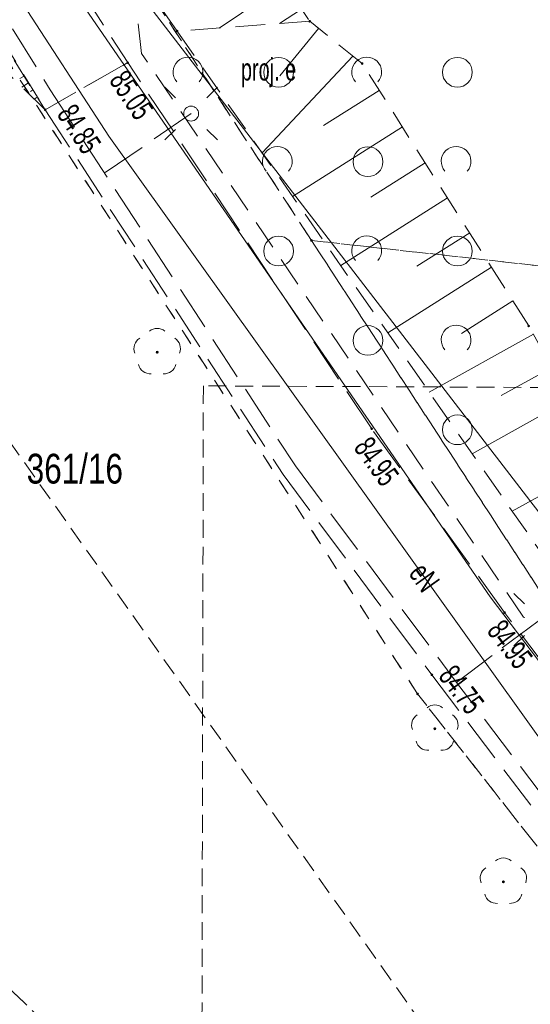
# Model space of a CAD drawing. Header units: metres. Extents: x 6541766 to 6542290, y 5894743 to 5895338.
# Tile 6 of 78: x 6541793 to 6541810, y 5895007 to 5895040. Entities that reach past the tile are written whole.
import ezdxf
from ezdxf.enums import TextEntityAlignment as Align

# ---------------------------------------------------------------- set-up
doc = ezdxf.new("R2010")
doc.units = ezdxf.units.M
for name, pattern in [('0.5_0.5', [1, 0.5, -0.5]), ('1.0_0.5', [1.5, 1, -0.5]), ('1.5_0.5', [2, 1.5, -0.5]), ('2', [0.9, 0.6, -0.3]), ('egug-500', [1, 0.5, -0.5])]:
    doc.linetypes.add(name, pattern=pattern)
for name, color, linetype in [('000 Inne (niezydentyfikowane)', 7, 'Continuous'), ('211-numer działki ewidencyjnej', 7, 'Continuous'), ('218-kontur użytku gruntowego', 7, 'Continuous'), ('219-działka ewidencyjna', 7, 'Continuous'), ('chodnik', 7, 'Continuous'), ('jezdnia', 7, 'Continuous'), ('latarnia - ob. projektowany-Atr17', 7, 'Continuous'), ('pikieta sztuczna-Atr2', 7, 'Continuous'), ('przewód elektroenergetyczny podziemny', 7, 'Continuous'), ('przewód elektroenergetyczny podziemny - ob. projektowany', 7, 'Continuous'), ('przewód elektroenergetyczny podziemny-Atr1', 7, 'Continuous'), ('przewód wodociągowy', 7, 'Continuous'), ('skarpa nieumocniona', 7, 'Continuous'), ('zadrzewienie  zakrzewienie', 7, 'Continuous'), ('Zakres', 7, 'Continuous')]:
    doc.layers.add(name, color=color, linetype=linetype)
doc.layers.add('_dr_ścieki kd', color=36, linetype='Continuous', lineweight=30)
doc.layers.add('IE - podklad', color=8, linetype='Continuous', lineweight=9)

# ---------------------------------------------------------------- blocks, each defined once
blk = doc.blocks.new('blok - sanitarne pzt chelmza ng')
at = {"layer": 'przewód elektroenergetyczny podziemny', "color": 1, "linetype": 'Continuous', "lineweight": 9}
for p, q in [((6542296.02, 5895036.08), (6542286.05, 5895051.42)), ((6542315.55, 5895008.77), (6542296.02, 5895036.08))]:
    blk.add_line(p, q, dxfattribs=at)
at = {"layer": 'przewód elektroenergetyczny podziemny - ob. projektowany', "color": 1, "linetype": '1.5_0.5', "lineweight": 9}
for p, q in [((6542285.402, 5895051.577), (6542294.05, 5895037.64)), ((6542294.05, 5895037.64), (6542302.28, 5895025.01)), ((6542298.78, 5895036.84), (6542295.87, 5895034.84)), ((6542302.28, 5895025.01), (6542307.69, 5895017.74)), ((6542309.22, 5895018.91), (6542310.5, 5895019.85)), ((6542309.22, 5895018.91), (6542310.5, 5895019.85)), ((6542307.69, 5895017.74), (6542309.22, 5895018.91)), ((6542307.69, 5895017.74), (6542309.22, 5895018.91)), ((6542319.2, 5895002.57), (6542307.69, 5895017.74)), ((6542319.2, 5895002.57), (6542307.69, 5895017.74))]:
    blk.add_line(p, q, dxfattribs=at)
at = {"layer": 'przewód wodociągowy', "color": 5, "linetype": 'Continuous', "lineweight": 9}
for p, q in [((6542308.82, 5895020.62), (6542287.97, 5895050.91)), ((6542289.34, 5895050.89), (6542336.045, 5894990.186)), ((6542331.58, 5894990.49), (6542308.82, 5895020.62))]:
    blk.add_line(p, q, dxfattribs=at)
at = {"layer": 'przewód elektroenergetyczny podziemny-Atr1', "color": 1, "lineweight": 9, "width": 0.667}
blk.add_text('eN', height=0.75, rotation=305.569, dxfattribs=at).set_placement((6542306.36, 5895021.62), align=Align.MIDDLE_LEFT)
blk.add_text('eN', height=0.75, rotation=305.569, dxfattribs=at).set_placement((6542306.36, 5895021.62), align=Align.MIDDLE_LEFT)
blk = doc.blocks.new('blok - podklad szary rfqfqw')
at = {"color": 8, "linetype": 'Continuous', "lineweight": 9}
for p, q in [((6541798.25, 5895037.371), (6541797.897, 5895037.724)), ((6541799.311, 5895037.371), (6541799.664, 5895037.724)), ((6541798.25, 5895036.31), (6541797.897, 5895035.957)), ((6541799.311, 5895036.31), (6541799.664, 5895035.957)), ((6541809.97, 5895020.381), (6541809.617, 5895020.734)), ((6541809.97, 5895020.381), (6541809.617, 5895020.734)), ((6541809.97, 5895019.32), (6541809.617, 5895018.967)), ((6541809.97, 5895019.32), (6541809.617, 5895018.967))]:
    blk.add_line(p, q, dxfattribs=at)
for centre, radius in [((6541801.716, 5895038.226), 0.5), ((6541801.716, 5895038.226), 0.5), ((6541807.716, 5895038.226), 0.5), ((6541807.716, 5895038.226), 0.5), ((6541798.78, 5895036.84), 0.25), ((6541804.716, 5895035.226), 0.5), ((6541804.716, 5895035.226), 0.5), ((6541801.716, 5895032.226), 0.5), ((6541801.716, 5895032.226), 0.5), ((6541807.716, 5895032.226), 0.5), ((6541807.716, 5895032.226), 0.5), ((6541804.716, 5895029.226), 0.5), ((6541804.716, 5895029.226), 0.5), ((6541807.716, 5895026.226), 0.5), ((6541807.716, 5895026.226), 0.5)]:
    blk.add_circle(centre, radius, dxfattribs=at)
for centre, radius, start, end in [((6541798.674, 5895038.237), 0.5, 318.85, 221.162), ((6541798.674, 5895038.237), 0.5, 318.85, 221.162), ((6541804.674, 5895038.237), 0.5, 318.85, 221.162), ((6541804.674, 5895038.237), 0.5, 318.85, 221.162), ((6541801.674, 5895035.237), 0.5, 318.85, 221.162), ((6541801.674, 5895035.237), 0.5, 318.85, 221.162), ((6541807.674, 5895035.237), 0.5, 318.85, 221.162), ((6541807.674, 5895035.237), 0.5, 318.85, 221.162), ((6541804.674, 5895032.237), 0.5, 318.85, 221.162), ((6541804.674, 5895032.237), 0.5, 318.85, 221.162), ((6541797.64, 5895029.23), 0.4, 49.272, 130.728), ((6541807.674, 5895029.237), 0.5, 318.85, 221.162), ((6541807.674, 5895029.237), 0.5, 318.85, 221.162), ((6541797.26, 5895028.954), 0.4, 121.308, 202.548), ((6541798.02, 5895028.954), 0.4, 337.452, 58.692), ((6541797.405, 5895028.506), 0.4, 193.221, 274.871), ((6541797.875, 5895028.506), 0.4, 265.129, 346.779), ((6541806.96, 5895016.59), 0.4, 49.272, 130.728), ((6541806.96, 5895016.59), 0.4, 49.272, 130.728), ((6541806.58, 5895016.314), 0.4, 121.308, 202.548), ((6541806.58, 5895016.314), 0.4, 121.308, 202.548), ((6541807.34, 5895016.314), 0.4, 337.452, 58.692), ((6541807.34, 5895016.314), 0.4, 337.452, 58.692), ((6541806.725, 5895015.866), 0.4, 193.221, 274.871), ((6541806.725, 5895015.866), 0.4, 193.221, 274.871), ((6541807.195, 5895015.866), 0.4, 265.129, 346.779), ((6541807.195, 5895015.866), 0.4, 265.129, 346.779), ((6541809.26, 5895011.45), 0.4, 49.272, 130.728), ((6541809.26, 5895011.45), 0.4, 49.272, 130.728), ((6541808.88, 5895011.174), 0.4, 121.308, 202.548), ((6541808.88, 5895011.174), 0.4, 121.308, 202.548), ((6541809.64, 5895011.174), 0.4, 337.452, 58.692), ((6541809.64, 5895011.174), 0.4, 337.452, 58.692), ((6541809.025, 5895010.726), 0.4, 193.221, 274.871), ((6541809.025, 5895010.726), 0.4, 193.221, 274.871), ((6541809.495, 5895010.726), 0.4, 265.129, 346.779), ((6541809.495, 5895010.726), 0.4, 265.129, 346.779)]:
    blk.add_arc(centre, radius, start, end, dxfattribs=at)
at = {"color": 8, "linetype": 'Continuous', "lineweight": 9, "extrusion": (0, 0, -1)}
for points in [[(-6541802.728, 5895039.908), (-6541802.728, 5895039.972), (-6541802.715, 5895039.94)], [(-6541802.728, 5895039.972), (-6541802.76, 5895039.895), (-6541802.76, 5895039.985)], [(-6541802.728, 5895039.972), (-6541802.728, 5895039.908), (-6541802.76, 5895039.895)], [(-6541802.76, 5895039.985), (-6541802.76, 5895039.895), (-6541802.792, 5895039.908)], [(-6541802.76, 5895039.985), (-6541802.792, 5895039.908), (-6541802.792, 5895039.972)], [(-6541802.792, 5895039.972), (-6541802.792, 5895039.908), (-6541802.805, 5895039.94)], [(-6541798.278, 5895039.578), (-6541798.278, 5895039.642), (-6541798.265, 5895039.61)], [(-6541798.278, 5895039.642), (-6541798.31, 5895039.565), (-6541798.31, 5895039.655)], [(-6541798.278, 5895039.642), (-6541798.278, 5895039.578), (-6541798.31, 5895039.565)], [(-6541798.31, 5895039.655), (-6541798.31, 5895039.565), (-6541798.342, 5895039.578)], [(-6541798.31, 5895039.655), (-6541798.342, 5895039.578), (-6541798.342, 5895039.642)], [(-6541798.342, 5895039.642), (-6541798.342, 5895039.578), (-6541798.355, 5895039.61)], [(-6541796.618, 5895038.518), (-6541796.618, 5895038.582), (-6541796.605, 5895038.55)], [(-6541796.618, 5895038.582), (-6541796.65, 5895038.505), (-6541796.65, 5895038.595)], [(-6541796.618, 5895038.582), (-6541796.618, 5895038.518), (-6541796.65, 5895038.505)], [(-6541796.65, 5895038.595), (-6541796.65, 5895038.505), (-6541796.682, 5895038.518)], [(-6541796.65, 5895038.595), (-6541796.682, 5895038.518), (-6541796.682, 5895038.582)], [(-6541796.682, 5895038.582), (-6541796.682, 5895038.518), (-6541796.695, 5895038.55)], [(-6541804.488, 5895038.488), (-6541804.488, 5895038.552), (-6541804.475, 5895038.52)], [(-6541804.488, 5895038.552), (-6541804.52, 5895038.475), (-6541804.52, 5895038.565)], [(-6541804.488, 5895038.552), (-6541804.488, 5895038.488), (-6541804.52, 5895038.475)], [(-6541804.52, 5895038.565), (-6541804.52, 5895038.475), (-6541804.552, 5895038.488)], [(-6541804.52, 5895038.565), (-6541804.552, 5895038.488), (-6541804.552, 5895038.552)], [(-6541804.552, 5895038.552), (-6541804.552, 5895038.488), (-6541804.565, 5895038.52)], [(-6541793.848, 5895036.938), (-6541793.848, 5895037.002), (-6541793.835, 5895036.97)], [(-6541793.848, 5895037.002), (-6541793.88, 5895036.925), (-6541793.88, 5895037.015)], [(-6541793.848, 5895037.002), (-6541793.848, 5895036.938), (-6541793.88, 5895036.925)], [(-6541793.88, 5895037.015), (-6541793.88, 5895036.925), (-6541793.912, 5895036.938)], [(-6541793.88, 5895037.015), (-6541793.912, 5895036.938), (-6541793.912, 5895037.002)], [(-6541793.912, 5895037.002), (-6541793.912, 5895036.938), (-6541793.925, 5895036.97)], [(-6541802.788, 5895032.548), (-6541802.788, 5895032.612), (-6541802.775, 5895032.58)], [(-6541802.788, 5895032.548), (-6541802.788, 5895032.612), (-6541802.775, 5895032.58)], [(-6541802.788, 5895032.612), (-6541802.82, 5895032.535), (-6541802.82, 5895032.625)], [(-6541802.788, 5895032.612), (-6541802.82, 5895032.535), (-6541802.82, 5895032.625)], [(-6541802.788, 5895032.612), (-6541802.788, 5895032.548), (-6541802.82, 5895032.535)], [(-6541802.788, 5895032.612), (-6541802.788, 5895032.548), (-6541802.82, 5895032.535)], [(-6541802.82, 5895032.625), (-6541802.82, 5895032.535), (-6541802.852, 5895032.548)], [(-6541802.82, 5895032.625), (-6541802.852, 5895032.548), (-6541802.852, 5895032.612)], [(-6541802.82, 5895032.625), (-6541802.82, 5895032.535), (-6541802.852, 5895032.548)], [(-6541802.82, 5895032.625), (-6541802.852, 5895032.548), (-6541802.852, 5895032.612)], [(-6541802.852, 5895032.612), (-6541802.852, 5895032.548), (-6541802.865, 5895032.58)], [(-6541802.852, 5895032.612), (-6541802.852, 5895032.548), (-6541802.865, 5895032.58)], [(-6541810.078, 5895029.742), (-6541810.11, 5895029.665), (-6541810.11, 5895029.755)], [(-6541810.11, 5895029.755), (-6541810.11, 5895029.665), (-6541810.142, 5895029.678)], [(-6541810.11, 5895029.755), (-6541810.142, 5895029.678), (-6541810.142, 5895029.742)], [(-6541810.078, 5895029.678), (-6541810.078, 5895029.742), (-6541810.065, 5895029.71)], [(-6541810.078, 5895029.742), (-6541810.078, 5895029.678), (-6541810.11, 5895029.665)], [(-6541810.142, 5895029.742), (-6541810.142, 5895029.678), (-6541810.155, 5895029.71)], [(-6541797.605, 5895028.795), (-6541797.605, 5895028.865), (-6541797.59, 5895028.83)], [(-6541797.605, 5895028.865), (-6541797.64, 5895028.78), (-6541797.64, 5895028.88)], [(-6541797.605, 5895028.865), (-6541797.605, 5895028.795), (-6541797.64, 5895028.78)], [(-6541797.64, 5895028.88), (-6541797.64, 5895028.78), (-6541797.675, 5895028.795)], [(-6541797.64, 5895028.88), (-6541797.675, 5895028.795), (-6541797.675, 5895028.865)], [(-6541797.675, 5895028.865), (-6541797.675, 5895028.795), (-6541797.69, 5895028.83)], [(-6541804.808, 5895026.228), (-6541804.808, 5895026.292), (-6541804.795, 5895026.26)], [(-6541804.808, 5895026.228), (-6541804.808, 5895026.292), (-6541804.795, 5895026.26)], [(-6541804.808, 5895026.292), (-6541804.84, 5895026.215), (-6541804.84, 5895026.305)], [(-6541804.808, 5895026.292), (-6541804.84, 5895026.215), (-6541804.84, 5895026.305)], [(-6541804.808, 5895026.292), (-6541804.808, 5895026.228), (-6541804.84, 5895026.215)], [(-6541804.808, 5895026.292), (-6541804.808, 5895026.228), (-6541804.84, 5895026.215)], [(-6541804.84, 5895026.305), (-6541804.84, 5895026.215), (-6541804.872, 5895026.228)], [(-6541804.84, 5895026.305), (-6541804.872, 5895026.228), (-6541804.872, 5895026.292)], [(-6541804.84, 5895026.305), (-6541804.84, 5895026.215), (-6541804.872, 5895026.228)], [(-6541804.84, 5895026.305), (-6541804.872, 5895026.228), (-6541804.872, 5895026.292)], [(-6541804.872, 5895026.292), (-6541804.872, 5895026.228), (-6541804.885, 5895026.26)], [(-6541804.872, 5895026.292), (-6541804.872, 5895026.228), (-6541804.885, 5895026.26)], [(-6541809.268, 5895020.058), (-6541809.268, 5895020.122), (-6541809.255, 5895020.09)], [(-6541809.268, 5895020.058), (-6541809.268, 5895020.122), (-6541809.255, 5895020.09)], [(-6541809.268, 5895020.122), (-6541809.3, 5895020.045), (-6541809.3, 5895020.135)], [(-6541809.268, 5895020.122), (-6541809.3, 5895020.045), (-6541809.3, 5895020.135)], [(-6541809.268, 5895020.122), (-6541809.268, 5895020.058), (-6541809.3, 5895020.045)], [(-6541809.268, 5895020.122), (-6541809.268, 5895020.058), (-6541809.3, 5895020.045)], [(-6541809.3, 5895020.135), (-6541809.3, 5895020.045), (-6541809.332, 5895020.058)], [(-6541809.3, 5895020.135), (-6541809.332, 5895020.058), (-6541809.332, 5895020.122)], [(-6541809.3, 5895020.135), (-6541809.3, 5895020.045), (-6541809.332, 5895020.058)], [(-6541809.3, 5895020.135), (-6541809.332, 5895020.058), (-6541809.332, 5895020.122)], [(-6541809.332, 5895020.122), (-6541809.332, 5895020.058), (-6541809.345, 5895020.09)], [(-6541809.332, 5895020.122), (-6541809.332, 5895020.058), (-6541809.345, 5895020.09)], [(-6541806.828, 5895017.968), (-6541806.828, 5895018.032), (-6541806.815, 5895018)], [(-6541806.828, 5895017.968), (-6541806.828, 5895018.032), (-6541806.815, 5895018)], [(-6541806.828, 5895018.032), (-6541806.86, 5895017.955), (-6541806.86, 5895018.045)], [(-6541806.828, 5895018.032), (-6541806.86, 5895017.955), (-6541806.86, 5895018.045)], [(-6541806.828, 5895018.032), (-6541806.828, 5895017.968), (-6541806.86, 5895017.955)], [(-6541806.828, 5895018.032), (-6541806.828, 5895017.968), (-6541806.86, 5895017.955)], [(-6541806.86, 5895018.045), (-6541806.86, 5895017.955), (-6541806.892, 5895017.968)], [(-6541806.86, 5895018.045), (-6541806.892, 5895017.968), (-6541806.892, 5895018.032)], [(-6541806.86, 5895018.045), (-6541806.86, 5895017.955), (-6541806.892, 5895017.968)], [(-6541806.86, 5895018.045), (-6541806.892, 5895017.968), (-6541806.892, 5895018.032)], [(-6541806.892, 5895018.032), (-6541806.892, 5895017.968), (-6541806.905, 5895018)], [(-6541806.892, 5895018.032), (-6541806.892, 5895017.968), (-6541806.905, 5895018)], [(-6541806.348, 5895017.328), (-6541806.348, 5895017.392), (-6541806.335, 5895017.36)], [(-6541806.348, 5895017.328), (-6541806.348, 5895017.392), (-6541806.335, 5895017.36)], [(-6541806.348, 5895017.392), (-6541806.38, 5895017.315), (-6541806.38, 5895017.405)], [(-6541806.348, 5895017.392), (-6541806.38, 5895017.315), (-6541806.38, 5895017.405)], [(-6541806.348, 5895017.392), (-6541806.348, 5895017.328), (-6541806.38, 5895017.315)], [(-6541806.348, 5895017.392), (-6541806.348, 5895017.328), (-6541806.38, 5895017.315)], [(-6541806.38, 5895017.405), (-6541806.38, 5895017.315), (-6541806.412, 5895017.328)], [(-6541806.38, 5895017.405), (-6541806.412, 5895017.328), (-6541806.412, 5895017.392)], [(-6541806.38, 5895017.405), (-6541806.38, 5895017.315), (-6541806.412, 5895017.328)], [(-6541806.38, 5895017.405), (-6541806.412, 5895017.328), (-6541806.412, 5895017.392)], [(-6541806.412, 5895017.392), (-6541806.412, 5895017.328), (-6541806.425, 5895017.36)], [(-6541806.412, 5895017.392), (-6541806.412, 5895017.328), (-6541806.425, 5895017.36)], [(-6541806.925, 5895016.155), (-6541806.925, 5895016.225), (-6541806.91, 5895016.19)], [(-6541806.925, 5895016.155), (-6541806.925, 5895016.225), (-6541806.91, 5895016.19)], [(-6541806.925, 5895016.225), (-6541806.96, 5895016.14), (-6541806.96, 5895016.24)], [(-6541806.925, 5895016.225), (-6541806.96, 5895016.14), (-6541806.96, 5895016.24)], [(-6541806.925, 5895016.225), (-6541806.925, 5895016.155), (-6541806.96, 5895016.14)], [(-6541806.925, 5895016.225), (-6541806.925, 5895016.155), (-6541806.96, 5895016.14)], [(-6541806.96, 5895016.24), (-6541806.96, 5895016.14), (-6541806.995, 5895016.155)], [(-6541806.96, 5895016.24), (-6541806.995, 5895016.155), (-6541806.995, 5895016.225)], [(-6541806.96, 5895016.24), (-6541806.96, 5895016.14), (-6541806.995, 5895016.155)], [(-6541806.96, 5895016.24), (-6541806.995, 5895016.155), (-6541806.995, 5895016.225)], [(-6541806.995, 5895016.225), (-6541806.995, 5895016.155), (-6541807.01, 5895016.19)], [(-6541806.995, 5895016.225), (-6541806.995, 5895016.155), (-6541807.01, 5895016.19)], [(-6541809.225, 5895011.015), (-6541809.225, 5895011.085), (-6541809.21, 5895011.05)], [(-6541809.225, 5895011.015), (-6541809.225, 5895011.085), (-6541809.21, 5895011.05)], [(-6541809.225, 5895011.085), (-6541809.26, 5895011), (-6541809.26, 5895011.1)], [(-6541809.225, 5895011.085), (-6541809.26, 5895011), (-6541809.26, 5895011.1)], [(-6541809.225, 5895011.085), (-6541809.225, 5895011.015), (-6541809.26, 5895011)], [(-6541809.225, 5895011.085), (-6541809.225, 5895011.015), (-6541809.26, 5895011)], [(-6541809.26, 5895011.1), (-6541809.26, 5895011), (-6541809.295, 5895011.015)], [(-6541809.26, 5895011.1), (-6541809.295, 5895011.015), (-6541809.295, 5895011.085)], [(-6541809.26, 5895011.1), (-6541809.26, 5895011), (-6541809.295, 5895011.015)], [(-6541809.26, 5895011.1), (-6541809.295, 5895011.015), (-6541809.295, 5895011.085)], [(-6541809.295, 5895011.085), (-6541809.295, 5895011.015), (-6541809.31, 5895011.05)], [(-6541809.295, 5895011.085), (-6541809.295, 5895011.015), (-6541809.31, 5895011.05)]]:
    blk.add_solid(points, dxfattribs=at)
at = {"layer": '000 Inne (niezydentyfikowane)', "color": 8, "linetype": 'Continuous', "lineweight": 9}
for p, q in [((6541801.92, 5895041.19), (6541799.72, 5895039.71)), ((6541802.48, 5895040.35), (6541801.75, 5895039.87)), ((6541803.05, 5895039.7), (6541801.76, 5895038.11)), ((6541803.05, 5895039.7), (6541801.76, 5895038.11)), ((6541804.21, 5895038.77), (6541801.16, 5895035.52)), ((6541804.21, 5895038.77), (6541801.16, 5895035.52)), ((6541793.17, 5895038.1), (6541793.03, 5895038.02)), ((6541793.32, 5895037.87), (6541793.1, 5895037.73)), ((6541793.46, 5895037.63), (6541793.39, 5895037.58)), ((6541793.61, 5895037.39), (6541793.51, 5895037.33)), ((6541805.09, 5895037.62), (6541803.22, 5895036.44)), ((6541805.09, 5895037.62), (6541803.22, 5895036.44)), ((6541805.87, 5895036.4), (6541802.18, 5895034.06)), ((6541805.87, 5895036.4), (6541802.18, 5895034.06)), ((6541806.63, 5895035.19), (6541804.81, 5895034.04)), ((6541806.63, 5895035.19), (6541804.81, 5895034.04)), ((6541807.38, 5895034.01), (6541803.8, 5895031.74)), ((6541807.38, 5895034.01), (6541803.8, 5895031.74)), ((6541808.13, 5895032.84), (6541806.36, 5895031.72)), ((6541808.13, 5895032.84), (6541806.36, 5895031.72)), ((6541808.86, 5895031.69), (6541805.38, 5895029.48)), ((6541808.86, 5895031.69), (6541805.38, 5895029.48)), ((6541809.58, 5895030.55), (6541807.86, 5895029.46)), ((6541809.58, 5895030.55), (6541807.86, 5895029.46)), ((6541810.27, 5895029.43), (6541806.77, 5895027.49)), ((6541810.27, 5895029.43), (6541806.77, 5895027.49)), ((6541810.88, 5895028.31), (6541809.19, 5895027.38)), ((6541810.88, 5895028.31), (6541809.19, 5895027.38)), ((6541811.48, 5895027.24), (6541808.21, 5895025.42)), ((6541811.48, 5895027.24), (6541808.21, 5895025.42)), ((6541812.62, 5895025.19), (6541809.56, 5895023.49)), ((6541812.62, 5895025.19), (6541809.56, 5895023.49))]:
    blk.add_line(p, q, dxfattribs=at)
at = {"layer": '218-kontur użytku gruntowego', "color": 8, "linetype": 'egug-500', "lineweight": 9}
for p, q in [((6541802.82, 5895032.58), (6541789.314, 5895053.305)), ((6541789.314, 5895053.305), (6541802.82, 5895032.58)), ((6541785.98, 5895048.88), (6541806.38, 5895017.36)), ((6541806.38, 5895017.36), (6541785.98, 5895048.88)), ((6541813.74, 5895015.83), (6541802.82, 5895032.58)), ((6541802.82, 5895032.58), (6541811.72, 5895031.59)), ((6541802.82, 5895032.58), (6541813.74, 5895015.83)), ((6541811.72, 5895031.59), (6541802.82, 5895032.58)), ((6541813.74, 5895015.83), (6541802.82, 5895032.58)), ((6541802.82, 5895032.58), (6541813.74, 5895015.83)), ((6541811.72, 5895031.59), (6541802.82, 5895032.58)), ((6541795.95, 5895004.29), (6541777.13, 5895022.59)), ((6541777.13, 5895022.59), (6541795.95, 5895004.29)), ((6541806.38, 5895017.36), (6541826.21, 5894992.07)), ((6541826.21, 5894992.07), (6541806.38, 5895017.36)), ((6541806.38, 5895017.36), (6541826.21, 5894992.07)), ((6541826.21, 5894992.07), (6541806.38, 5895017.36))]:
    blk.add_line(p, q, dxfattribs=at)
at = {"layer": '219-działka ewidencyjna', "color": 8, "linetype": '0.5_0.5', "lineweight": 9}
for p, q in [((6541789.314, 5895053.305), (6541802.82, 5895032.58)), ((6541806.38, 5895017.36), (6541785.98, 5895048.88)), ((6541802.82, 5895032.58), (6541811.72, 5895031.59)), ((6541813.74, 5895015.83), (6541802.82, 5895032.58)), ((6541802.82, 5895032.58), (6541811.72, 5895031.59)), ((6541813.74, 5895015.83), (6541802.82, 5895032.58)), ((6541795.95, 5895004.29), (6541777.13, 5895022.59)), ((6541826.21, 5894992.07), (6541806.38, 5895017.36)), ((6541826.21, 5894992.07), (6541806.38, 5895017.36))]:
    blk.add_line(p, q, dxfattribs=at)
at = {"layer": 'chodnik', "color": 8, "linetype": '1.0_0.5', "lineweight": 9}
for p, q in [((6541796.65, 5895038.55), (6541790.69, 5895047.85)), ((6541788.44, 5895045.82), (6541793.88, 5895036.97)), ((6541793.88, 5895036.97), (6541796.65, 5895038.55))]:
    blk.add_line(p, q, dxfattribs=at)
at = {"layer": 'jezdnia', "color": 8, "linetype": '1.5_0.5', "lineweight": 9}
for p, q in [((6541796.65, 5895038.55), (6541793.88, 5895036.97)), ((6541796.65, 5895038.55), (6541793.88, 5895036.97)), ((6541804.84, 5895026.26), (6541796.65, 5895038.55)), ((6541804.84, 5895026.26), (6541796.65, 5895038.55)), ((6541793.88, 5895036.97), (6541801.87, 5895024.72)), ((6541793.88, 5895036.97), (6541801.87, 5895024.72)), ((6541809.3, 5895020.09), (6541804.84, 5895026.26)), ((6541809.3, 5895020.09), (6541804.84, 5895026.26)), ((6541801.87, 5895024.72), (6541806.86, 5895018)), ((6541801.87, 5895024.72), (6541806.86, 5895018)), ((6541825.21, 5894999.04), (6541809.3, 5895020.09)), ((6541825.21, 5894999.04), (6541809.3, 5895020.09)), ((6541806.86, 5895018), (6541829.25, 5894988.49)), ((6541806.86, 5895018), (6541829.25, 5894988.49))]:
    blk.add_line(p, q, dxfattribs=at)
at = {"layer": 'skarpa nieumocniona', "color": 8, "linetype": '1.0_0.5', "lineweight": 9}
for p, q in [((6541798.31, 5895039.61), (6541788.83, 5895053.09)), ((6541784.85, 5895051.33), (6541793.88, 5895036.97)), ((6541784.85, 5895051.33), (6541793.88, 5895036.97)), ((6541793.88, 5895036.97), (6541783.44, 5895047.24)), ((6541793.88, 5895036.97), (6541783.44, 5895047.24)), ((6541798.81, 5895045.81), (6541802.76, 5895039.94)), ((6541802.76, 5895039.94), (6541798.31, 5895039.61)), ((6541802.76, 5895039.94), (6541798.31, 5895039.61)), ((6541802.76, 5895039.94), (6541798.31, 5895039.61)), ((6541802.76, 5895039.94), (6541798.31, 5895039.61)), ((6541802.76, 5895039.94), (6541798.31, 5895039.61)), ((6541804.52, 5895038.52), (6541802.76, 5895039.94)), ((6541804.52, 5895038.52), (6541802.76, 5895039.94)), ((6541804.52, 5895038.52), (6541802.76, 5895039.94)), ((6541804.52, 5895038.52), (6541802.76, 5895039.94)), ((6541798.31, 5895039.61), (6541810.86, 5895021.63)), ((6541798.31, 5895039.61), (6541810.86, 5895021.63)), ((6541798.31, 5895039.61), (6541810.86, 5895021.63)), ((6541798.31, 5895039.61), (6541810.86, 5895021.63)), ((6541810.11, 5895029.71), (6541804.52, 5895038.52)), ((6541810.11, 5895029.71), (6541804.52, 5895038.52)), ((6541810.11, 5895029.71), (6541804.52, 5895038.52)), ((6541810.11, 5895029.71), (6541804.52, 5895038.52)), ((6541813.65, 5895023.32), (6541810.11, 5895029.71)), ((6541813.65, 5895023.32), (6541810.11, 5895029.71)), ((6541813.65, 5895023.32), (6541810.11, 5895029.71)), ((6541813.65, 5895023.32), (6541810.11, 5895029.71))]:
    blk.add_line(p, q, dxfattribs=at)
at = {"layer": 'zadrzewienie  zakrzewienie', "color": 8, "linetype": '1.0_0.5', "lineweight": 9}
for p, q in [((6541797.11, 5895038.86), (6541796.63, 5895043.24)), ((6541809.94, 5895019.94), (6541797.11, 5895038.86)), ((6541819.33, 5895015.14), (6541809.94, 5895019.94))]:
    blk.add_line(p, q, dxfattribs=at)
at = {"layer": 'Zakres', "color": 8, "linetype": '2', "lineweight": 9}
for p, q in [((6541777.05, 5895047.89), (6541830.67, 5894972.22)), ((6541777.05, 5895047.89), (6541830.67, 5894972.22)), ((6541777.05, 5895047.89), (6541830.67, 5894972.22)), ((6541777.05, 5895047.89), (6541830.67, 5894972.22)), ((6541799.19, 5895027.7), (6541799.01, 5894945.85)), ((6541875.56, 5895027.34), (6541799.19, 5895027.7))]:
    blk.add_line(p, q, dxfattribs=at)
at = {"layer": '211-numer działki ewidencyjnej', "color": 8, "linetype": 'Continuous', "lineweight": 9, "width": 0.79}
blk.add_text('361/16', height=1, dxfattribs=at).set_placement((6541793.26, 5895024.42))
at = {"layer": 'latarnia - ob. projektowany-Atr17', "color": 8, "lineweight": 9, "width": 0.667}
blk.add_text('proj. e', height=0.75, dxfattribs=at).set_placement((6541800.45, 5895037.95))
at = {"layer": 'pikieta sztuczna-Atr2', "color": 8, "lineweight": 9, "width": 0.667}
for s, rotation, p in [('85.05', 303.679, (6541796.63, 5895038.37, 85.05)), ('84.85', 303.114, (6541794.88, 5895037.23, 84.85)), ('84.95', 305.861, (6541804.82, 5895026.06, 84.95)), ('84.95', 305.861, (6541804.82, 5895026.06)), ('84.95', 307.083, (6541809.28, 5895019.92, 84.95)), ('84.95', 307.083, (6541809.28, 5895019.92)), ('84.75', 307.189, (6541807.65, 5895018.4, 84.75)), ('84.75', 307.189, (6541807.65, 5895018.4))]:
    blk.add_text(s, height=0.75, rotation=rotation, dxfattribs=at).set_placement(p, align=Align.TOP_LEFT)

msp = doc.modelspace()

# ---------------------------------------------------------------- block references
at = {"layer": '_dr_ścieki kd', "lineweight": 9}
msp.add_blockref('blok - sanitarne pzt chelmza ng', (-500, 0), dxfattribs=at)
at = {"layer": 'IE - podklad'}
msp.add_blockref('blok - podklad szary rfqfqw', (0, 0), dxfattribs=at)

doc.saveas('drawing.dxf')
